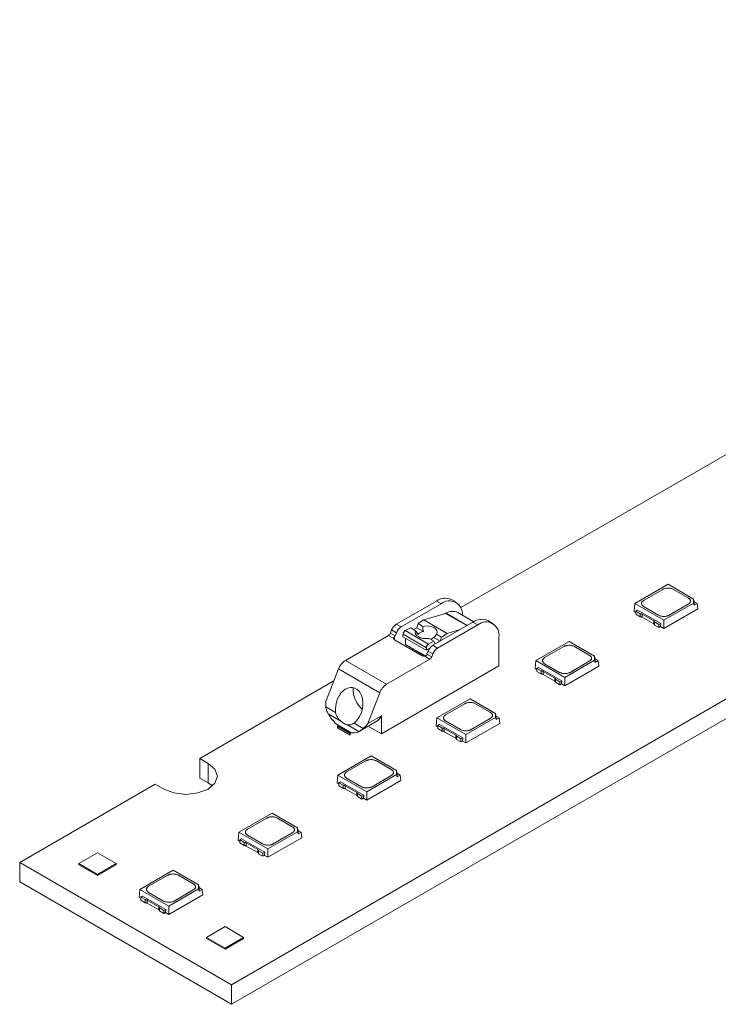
# Model space of a CAD drawing. Header units: millimetres. Extents: x -83 to 327, y 104 to 342.
# Tile 1 of 9: x -83 to -37, y 104 to 170. Entities that reach past the tile are written whole.
import ezdxf

# ---------------------------------------------------------------- set-up
doc = ezdxf.new("R2010")
doc.units = ezdxf.units.MM

msp = doc.modelspace()

# ---------------------------------------------------------------- linework, layer by layer
at = {"color": 7, "linetype": 'Continuous', "lineweight": 15}
for p, q in [((14.198, 169.515), (-53.783, 130.27)), ((-69.099, 105.1), (-15.854, 135.838)), ((-15.854, 134.532), (-69.099, 103.794)), ((-39.938, 131.827), (-42.153, 130.549)), ((-41.572, 130.753), (-40.292, 131.492)), ((-38.235, 130.844), (-39.938, 131.827)), ((-39.585, 131.492), (-38.588, 130.916)), ((-54.092, 130.627), (-54.41, 130.811)), ((-38.235, 130.58), (-38.235, 130.844)), ((-38.235, 130.844), (-38.2, 130.669)), ((-58.092, 129.163), (-55.41, 130.712)), ((-55.092, 130.528), (-57.774, 128.979)), ((-55.41, 130.712), (-55.092, 130.528)), ((-42.153, 130.549), (-42.201, 130.018)), ((-42.153, 130.549), (-40.221, 129.433)), ((-40.575, 129.769), (-41.572, 130.344)), ((-40.221, 129.433), (-38.235, 130.58)), ((-40.221, 128.875), (-37.958, 130.181)), ((-38.588, 130.508), (-39.868, 129.769)), ((-38.235, 130.58), (-38.2, 130.429)), ((-38.2, 130.429), (-38.2, 130.669)), ((-38.2, 130.669), (-37.992, 130.549)), ((-37.992, 130.549), (-38.2, 130.429)), ((-37.992, 130.549), (-37.958, 130.181)), ((-56.248, 129.454), (-54.792, 129.886)), ((-52.916, 129.333), (-53.969, 129.941)), ((-42.201, 130.018), (-42.088, 129.953)), ((-41.973, 130.101), (-42.088, 130.034)), ((-42.088, 130.034), (-41.793, 129.864)), ((-42.088, 130.034), (-42.088, 129.829)), ((-41.793, 129.659), (-42.088, 129.829)), ((-41.973, 130.101), (-40.431, 129.211)), ((-41.793, 129.659), (-41.793, 129.864)), ((-41.664, 129.83), (-40.9, 129.389)), ((-41.664, 129.625), (-41.664, 129.83)), ((-40.9, 129.184), (-41.664, 129.625)), ((-57.774, 128.979), (-58.092, 129.163)), ((-57.487, 128.736), (-57.128, 128.922)), ((-57.128, 128.922), (-56.798, 128.731)), ((-56.941, 128.814), (-56.719, 128.928)), ((-56.719, 128.928), (-56.635, 129.207)), ((-56.274, 128.671), (-56.719, 128.928)), ((-56.635, 129.207), (-56.248, 129.454)), ((-56.635, 129.207), (-56.315, 129.022)), ((-54.692, 128.555), (-56.248, 129.454)), ((-55.653, 127.755), (-52.97, 129.303)), ((-55.335, 127.571), (-52.652, 129.12)), ((-54.692, 128.555), (-53.814, 128.816)), ((-52.97, 129.303), (-52.652, 129.12)), ((-51.652, 129.219), (-51.97, 129.402)), ((-40.9, 129.184), (-40.9, 129.389)), ((-40.841, 129.11), (-40.841, 129.315)), ((-40.841, 129.315), (-40.546, 129.144)), ((-40.546, 128.939), (-40.841, 129.11)), ((-40.546, 129.144), (-40.431, 129.211)), ((-40.546, 128.939), (-40.546, 129.144)), ((-40.546, 128.939), (-40.44, 129.001)), ((-40.431, 129.211), (-40.44, 129.001)), ((-40.44, 129.001), (-40.221, 128.875)), ((-40.334, 129.063), (-40.334, 129.062)), ((-40.221, 129.433), (-40.221, 128.875)), ((-61.491, 126.752), (-58.603, 128.419)), ((-58.259, 128.221), (-58.603, 128.419)), ((-58.48, 128.572), (-58.399, 128.782)), ((-58.162, 128.388), (-58.48, 128.572)), ((-58.399, 128.782), (-58.08, 128.598)), ((-58.08, 128.598), (-58.162, 128.388)), ((-57.643, 128.328), (-57.636, 128.495)), ((-57.643, 128.328), (-56.087, 127.43)), ((-57.636, 128.495), (-56.08, 127.597)), ((-55.931, 127.838), (-57.487, 128.736)), ((-57.466, 127.815), (-57.466, 128.226)), ((-55.901, 128.214), (-55.572, 128.023)), ((-55.17, 128.033), (-55.609, 128.287)), ((-55.399, 128.493), (-55.079, 128.308)), ((-55.161, 128.038), (-55.079, 128.308)), ((-54.692, 128.555), (-55.079, 128.308)), ((-51.238, 126.384), (-51.238, 128.303)), ((-58.203, 128.119), (-56.364, 127.058)), ((-57.466, 127.815), (-56.131, 127.044)), ((-57.258, 127.668), (-57.466, 127.815)), ((-57.258, 127.668), (-56.157, 127.033)), ((-57.001, 127.425), (-57.001, 127.52)), ((-56.08, 127.597), (-56.087, 127.43)), ((-56.087, 127.43), (-55.911, 127.521)), ((-55.572, 128.023), (-55.931, 127.838)), ((-55.911, 127.521), (-55.911, 127.477)), ((-55.335, 127.571), (-55.653, 127.755)), ((-55.572, 128.023), (-55.517, 127.847)), ((-55.517, 127.847), (-55.28, 127.97)), ((-46.55, 128.01), (-48.764, 126.732)), ((-48.183, 126.936), (-46.903, 127.675)), ((-44.846, 127.027), (-46.55, 128.01)), ((-46.196, 127.675), (-45.199, 127.099)), ((-56.824, 127.323), (-56.824, 127.418)), ((-56.53, 127.248), (-56.612, 127.201)), ((-56.189, 127.026), (-55.845, 126.827)), ((-56.041, 127.163), (-55.959, 127.374)), ((-56.041, 127.163), (-55.723, 126.98)), ((-55.959, 127.374), (-55.641, 127.19)), ((-55.723, 126.98), (-55.641, 127.19)), ((-44.846, 126.763), (-44.846, 127.027)), ((-44.846, 127.027), (-44.811, 126.852)), ((-44.811, 126.612), (-44.811, 126.852)), ((-44.811, 126.852), (-44.603, 126.732)), ((-58.733, 125.16), (-61.491, 126.752)), ((-51.238, 126.384), (-59.087, 121.853)), ((-55.845, 126.827), (-58.733, 125.16)), ((-48.764, 126.732), (-48.813, 126.201)), ((-48.813, 126.201), (-48.699, 126.136)), ((-48.764, 126.732), (-46.833, 125.617)), ((-48.584, 126.284), (-48.699, 126.217)), ((-48.699, 126.217), (-48.405, 126.047)), ((-48.699, 126.217), (-48.699, 126.013)), ((-48.584, 126.284), (-47.043, 125.394)), ((-47.186, 125.952), (-48.183, 126.528)), ((-46.833, 125.617), (-44.846, 126.763)), ((-46.833, 125.058), (-44.57, 126.364)), ((-45.199, 126.691), (-46.479, 125.952)), ((-44.846, 126.763), (-44.811, 126.612)), ((-44.603, 126.732), (-44.811, 126.612)), ((-44.603, 126.732), (-44.57, 126.364)), ((-62.791, 124.012), (-61.95, 126.181)), ((-61.95, 126.181), (-59.193, 124.589)), ((-48.405, 125.842), (-48.699, 126.013)), ((-48.405, 125.842), (-48.405, 126.047)), ((-48.276, 126.014), (-47.511, 125.572)), ((-48.276, 125.809), (-48.276, 126.014)), ((-47.511, 125.367), (-48.276, 125.809)), ((-47.511, 125.367), (-47.511, 125.572)), ((-46.833, 125.617), (-46.833, 125.058)), ((-62.263, 125.375), (-71.221, 120.204)), ((-47.453, 125.293), (-47.453, 125.498)), ((-47.453, 125.498), (-47.158, 125.328)), ((-47.158, 125.123), (-47.453, 125.293)), ((-47.158, 125.328), (-47.043, 125.394)), ((-47.158, 125.123), (-47.158, 125.328)), ((-47.158, 125.123), (-47.051, 125.184)), ((-47.043, 125.394), (-47.052, 125.185)), ((-47.052, 125.185), (-46.833, 125.058)), ((-46.946, 125.246), (-46.946, 125.245)), ((-59.193, 124.589), (-59.989, 122.537)), ((-62.141, 123.279), (-62.791, 123.654)), ((-53.161, 124.194), (-55.376, 122.915)), ((-54.795, 123.119), (-53.515, 123.858)), ((-51.458, 123.21), (-53.161, 124.194)), ((-52.808, 123.858), (-51.811, 123.283)), ((-62.634, 123.175), (-61.799, 122.693)), ((-59.087, 123.057), (-59.989, 122.537)), ((-59.087, 121.853), (-59.087, 123.057)), ((-55.376, 122.915), (-55.424, 122.384)), ((-55.376, 122.915), (-53.444, 121.8)), ((-53.444, 121.8), (-51.458, 122.947)), ((-51.458, 122.947), (-51.458, 123.21)), ((-51.458, 123.21), (-51.423, 123.035)), ((-51.458, 122.947), (-51.423, 122.795)), ((-51.423, 122.795), (-51.423, 123.035)), ((-51.423, 123.035), (-51.215, 122.915)), ((-51.215, 122.915), (-51.423, 122.795)), ((-51.215, 122.915), (-51.181, 122.548)), ((-62.092, 122.486), (-61.102, 121.914)), ((-62.021, 122.363), (-61.951, 122.404)), ((-61.173, 121.873), (-62.021, 122.363)), ((-62.021, 122.241), (-62.021, 122.363)), ((-61.395, 122.461), (-60.586, 121.993)), ((-60.292, 122.212), (-60.911, 122.569)), ((-60.559, 122.008), (-59.428, 122.661)), ((-59.957, 122.355), (-59.087, 121.853)), ((-55.424, 122.384), (-55.311, 122.319)), ((-55.196, 122.467), (-55.311, 122.401)), ((-55.311, 122.401), (-55.016, 122.231)), ((-55.311, 122.401), (-55.311, 122.196)), ((-55.196, 122.467), (-53.654, 121.577)), ((-53.798, 122.136), (-54.795, 122.711)), ((-53.444, 121.241), (-51.181, 122.548)), ((-51.811, 122.874), (-53.091, 122.136)), ((-61.173, 121.751), (-62.021, 122.241)), ((-61.102, 121.914), (-61.173, 121.873)), ((-61.173, 121.873), (-61.173, 121.751)), ((-55.016, 122.026), (-55.311, 122.196)), ((-55.016, 122.026), (-55.016, 122.231)), ((-54.887, 122.197), (-54.122, 121.756)), ((-54.887, 121.992), (-54.887, 122.197)), ((-54.122, 121.551), (-54.887, 121.992)), ((-54.122, 121.551), (-54.122, 121.756)), ((-54.064, 121.476), (-54.064, 121.681)), ((-54.064, 121.681), (-53.769, 121.511)), ((-53.444, 121.8), (-53.444, 121.241)), ((-53.769, 121.306), (-54.064, 121.476)), ((-53.769, 121.511), (-53.654, 121.577)), ((-53.769, 121.306), (-53.769, 121.511)), ((-53.769, 121.306), (-53.663, 121.368)), ((-53.654, 121.577), (-53.663, 121.368)), ((-53.663, 121.368), (-53.444, 121.241)), ((-53.557, 121.429), (-53.557, 121.428)), ((-59.773, 120.377), (-61.987, 119.098)), ((-58.069, 119.394), (-59.773, 120.377)), ((-70.655, 119.877), (-71.221, 120.204)), ((-71.221, 120.204), (-71.221, 118.897)), ((-70.655, 118.571), (-70.655, 119.877)), ((-61.406, 119.303), (-60.126, 120.041)), ((-59.419, 120.041), (-58.422, 119.466)), ((-61.987, 119.098), (-62.035, 118.568)), ((-61.987, 119.098), (-60.056, 117.983)), ((-60.056, 117.983), (-58.069, 119.13)), ((-58.422, 119.058), (-59.702, 118.319)), ((-58.069, 119.13), (-58.069, 119.394)), ((-58.069, 119.394), (-58.034, 119.218)), ((-58.069, 119.13), (-58.034, 118.978)), ((-58.034, 118.978), (-58.034, 119.218)), ((-58.034, 119.218), (-57.826, 119.098)), ((-57.826, 119.098), (-58.034, 118.978)), ((-57.826, 119.098), (-57.793, 118.731)), ((-74.191, 118.489), (-83.242, 113.264)), ((-74.191, 118.489), (-73.625, 118.163)), ((-70.655, 118.571), (-71.221, 118.897)), ((-70.371, 118.367), (-70.655, 118.571)), ((-62.035, 118.568), (-61.922, 118.502)), ((-61.807, 118.651), (-61.922, 118.584)), ((-61.922, 118.584), (-61.627, 118.414)), ((-61.922, 118.584), (-61.922, 118.379)), ((-61.627, 118.209), (-61.922, 118.379)), ((-61.807, 118.651), (-60.265, 117.761)), ((-61.627, 118.209), (-61.627, 118.414)), ((-61.499, 118.38), (-60.734, 117.939)), ((-61.499, 118.175), (-61.499, 118.38)), ((-60.409, 118.319), (-61.406, 118.894)), ((-60.056, 117.425), (-57.793, 118.731)), ((-60.734, 117.734), (-61.499, 118.175)), ((-60.734, 117.734), (-60.734, 117.939)), ((-60.676, 117.659), (-60.676, 117.864)), ((-60.676, 117.864), (-60.381, 117.694)), ((-60.381, 117.489), (-60.676, 117.659)), ((-60.381, 117.694), (-60.265, 117.761)), ((-60.381, 117.489), (-60.381, 117.694)), ((-60.265, 117.761), (-60.275, 117.551)), ((-60.056, 117.983), (-60.056, 117.425)), ((-60.381, 117.489), (-60.274, 117.551)), ((-60.275, 117.551), (-60.056, 117.425)), ((-60.169, 117.613), (-60.169, 117.612)), ((-66.384, 116.56), (-68.599, 115.282)), ((-64.681, 115.577), (-66.384, 116.56)), ((-68.018, 115.486), (-66.738, 116.225)), ((-66.031, 116.225), (-65.034, 115.649)), ((-68.599, 115.282), (-68.647, 114.751)), ((-68.599, 115.282), (-66.667, 114.167)), ((-67.021, 114.502), (-68.018, 115.078)), ((-66.667, 114.167), (-64.681, 115.313)), ((-65.034, 115.241), (-66.313, 114.502)), ((-64.681, 115.313), (-64.681, 115.577)), ((-64.681, 115.577), (-64.646, 115.402)), ((-64.681, 115.313), (-64.646, 115.162)), ((-64.646, 115.162), (-64.646, 115.402)), ((-64.646, 115.402), (-64.438, 115.282)), ((-64.438, 115.282), (-64.646, 115.162)), ((-64.438, 115.282), (-64.404, 114.914)), ((-68.647, 114.751), (-68.534, 114.686)), ((-68.418, 114.834), (-68.534, 114.767)), ((-68.534, 114.767), (-68.239, 114.597)), ((-68.534, 114.767), (-68.534, 114.562)), ((-68.239, 114.392), (-68.534, 114.562)), ((-68.418, 114.834), (-66.877, 113.944)), ((-68.239, 114.392), (-68.239, 114.597)), ((-68.11, 114.564), (-67.345, 114.122)), ((-68.11, 114.359), (-68.11, 114.564)), ((-67.345, 113.917), (-68.11, 114.359)), ((-66.667, 113.608), (-64.404, 114.914)), ((-79.282, 113.183), (-78.044, 113.897)), ((-78.044, 113.897), (-76.807, 113.183)), ((-67.345, 113.917), (-67.345, 114.122)), ((-67.287, 113.843), (-67.287, 114.048)), ((-67.287, 114.048), (-66.992, 113.877)), ((-66.992, 113.673), (-67.287, 113.843)), ((-66.992, 113.877), (-66.877, 113.944)), ((-66.992, 113.673), (-66.992, 113.877)), ((-66.992, 113.673), (-66.885, 113.734)), ((-66.877, 113.944), (-66.886, 113.735)), ((-66.886, 113.735), (-66.667, 113.608)), ((-66.78, 113.796), (-66.78, 113.795)), ((-66.667, 114.167), (-66.667, 113.608)), ((-83.242, 113.264), (-69.099, 105.1)), ((-83.242, 113.264), (-83.242, 111.958)), ((-79.282, 113.101), (-79.282, 113.183)), ((-79.282, 113.183), (-78.044, 112.468)), ((-79.282, 113.101), (-78.044, 112.387)), ((-78.044, 112.468), (-76.807, 113.183)), ((-78.044, 112.387), (-76.807, 113.101)), ((-76.807, 113.183), (-76.807, 113.101)), ((-78.044, 112.387), (-78.044, 112.468)), ((-72.996, 112.743), (-75.21, 111.465)), ((-74.629, 111.669), (-73.349, 112.408)), ((-71.292, 111.76), (-72.996, 112.743)), ((-72.642, 112.408), (-71.645, 111.832)), ((-69.099, 103.794), (-83.242, 111.958)), ((-71.292, 111.496), (-71.292, 111.76)), ((-71.292, 111.76), (-71.257, 111.585)), ((-75.21, 111.465), (-75.258, 110.934)), ((-75.21, 111.465), (-73.278, 110.35)), ((-73.632, 110.685), (-74.629, 111.261)), ((-73.278, 110.35), (-71.292, 111.496)), ((-73.278, 109.791), (-71.016, 111.098)), ((-71.645, 111.424), (-72.925, 110.685)), ((-71.292, 111.496), (-71.257, 111.345)), ((-71.257, 111.345), (-71.257, 111.585)), ((-71.257, 111.585), (-71.049, 111.465)), ((-71.049, 111.465), (-71.257, 111.345)), ((-71.049, 111.465), (-71.016, 111.098)), ((-75.258, 110.934), (-75.145, 110.869)), ((-75.03, 111.017), (-75.145, 110.951)), ((-75.145, 110.951), (-74.85, 110.78)), ((-75.145, 110.951), (-75.145, 110.746)), ((-74.85, 110.575), (-75.145, 110.746)), ((-75.03, 111.017), (-73.488, 110.127)), ((-74.85, 110.575), (-74.85, 110.78)), ((-74.721, 110.747), (-73.957, 110.305)), ((-74.721, 110.542), (-74.721, 110.747)), ((-73.957, 110.1), (-74.721, 110.542)), ((-73.957, 110.1), (-73.957, 110.305)), ((-73.899, 110.026), (-73.899, 110.231)), ((-73.899, 110.231), (-73.604, 110.061)), ((-73.604, 109.856), (-73.899, 110.026)), ((-73.604, 110.061), (-73.488, 110.127)), ((-73.604, 109.856), (-73.604, 110.061)), ((-73.604, 109.856), (-73.497, 109.917)), ((-73.488, 110.127), (-73.498, 109.918)), ((-73.498, 109.918), (-73.278, 109.791)), ((-73.392, 109.979), (-73.392, 109.978)), ((-73.278, 110.35), (-73.278, 109.791)), ((-70.761, 108.264), (-69.524, 108.978)), ((-69.524, 108.978), (-68.286, 108.264)), ((-70.761, 108.264), (-69.524, 107.549)), ((-70.761, 108.182), (-70.761, 108.264)), ((-70.761, 108.182), (-69.524, 107.468)), ((-69.524, 107.549), (-68.286, 108.264)), ((-69.524, 107.468), (-68.286, 108.182)), ((-68.286, 108.264), (-68.286, 108.182)), ((-69.524, 107.549), (-69.524, 107.468)), ((-69.099, 105.1), (-69.099, 103.794))]:
    msp.add_line(p, q, dxfattribs=at)
at = {"color": 8, "linetype": 'Continuous', "lineweight": 15}
for p, q in [((-53.376, 129.069), (-54.792, 129.886)), ((-54.767, 129.896), (-53.356, 129.081)), ((-58.203, 128.313), (-58.203, 128.119))]:
    msp.add_line(p, q, dxfattribs=at)
at = {"color": 7, "linetype": 'Continuous', "lineweight": 15, "flags": 128}
for points in [[(-55.399, 128.493), (-55.362, 128.614), (-55.38, 128.734), (-55.452, 128.845), (-55.573, 128.939), (-55.733, 129.007), (-55.919, 129.045), (-56.118, 129.05), (-56.315, 129.022)], [(-56.798, 128.731), (-56.828, 128.628), (-56.806, 128.522), (-56.734, 128.422), (-56.617, 128.335), (-56.463, 128.266), (-56.284, 128.221), (-56.092, 128.203), (-55.901, 128.214)], [(-60.911, 122.569), (-60.762, 122.699), (-60.628, 122.861), (-60.514, 123.049), (-60.423, 123.258), (-60.359, 123.48), (-60.324, 123.709), (-60.318, 123.936), (-60.341, 124.155), (-60.394, 124.358), (-60.474, 124.539), (-60.579, 124.692), (-60.706, 124.812), (-60.849, 124.895), (-61.005, 124.938), (-61.169, 124.94), (-61.334, 124.901), (-61.497, 124.822), (-61.651, 124.706), (-61.791, 124.556), (-61.913, 124.377), (-62.013, 124.176), (-62.088, 123.958), (-62.135, 123.731), (-62.153, 123.502), (-62.141, 123.279)], [(-70.655, 119.877), (-70.2, 119.484), (-70.04, 119.02), (-70.2, 118.556), (-70.655, 118.163), (-71.336, 117.9), (-72.14, 117.808), (-72.944, 117.9), (-73.625, 118.163)]]:
    msp.add_lwpolyline(points, dxfattribs=at)
at = {"color": 7, "linetype": 'Continuous', "lineweight": 15}
for centre, radius, start, end in [((-54.824, 129.894), 1.006, 65.69288, 125.61758), ((-54.54, 129.861), 0.866, 354.16589, 129.61747), ((-54.835, 130.028), 0.148, 286.80483, 297.05521), ((-54.327, 129.189), 0.833, 64.54186, 121.91538), ((-52.384, 128.485), 1.006, 65.69288, 125.61758), ((-57.679, 128.517), 0.767, 122.63797, 159.77289), ((-57.36, 128.333), 0.767, 122.63797, 159.77289), ((-55.443, 128.945), 0.876, 174.99781, 198.26882), ((-52.1, 128.443), 0.873, 350.78596, 129.20329), ((-58.768, 128.678), 0.307, 302.63797, 339.77289), ((-58.169, 128.204), 0.0913, 169.60006, 248.07165), ((-58.481, 128.512), 0.343, 324.34162, 338.69936), ((-57.33, 128.473), 0.307, 120.82053, 175.71306), ((-55.51, 129.458), 1.479, 209.44162, 221.00748), ((-56.253, 128.2), 0.472, 92.59946, 142.34737), ((-55.905, 128.487), 0.356, 288.82276, 325.96981), ((-55.848, 128.74), 0.512, 297.81144, 331.22316), ((-55.774, 127.574), 0.307, 120.82053, 175.71306), ((-55.239, 127.108), 0.767, 122.63797, 159.77289), ((-54.921, 126.925), 0.767, 122.63797, 159.77289), ((-56.225, 127.326), 0.302, 242.43595, 276.76968), ((-56.36, 127.288), 0.343, 324.34162, 338.69936), ((-56.011, 127.086), 0.307, 302.63797, 339.77289), ((-60.87, 125.783), 1.151, 122.63797, 159.77289), ((-59.332, 124.761), 1.636, 174.07813, 231.17665), ((-58.112, 124.191), 1.151, 122.63797, 159.77289), ((-59.449, 123.837), 3.347, 177.00414, 183.13357), ((-59.582, 125.015), 3.563, 211.07584, 225.21565), ((-59.858, 123.376), 0.834, 301.03491, 337.56437), ((-61.084, 123.465), 1.052, 227.21748, 252.7879), ((-61.962, 124.078), 2.504, 311.82519, 322.01213), ((-60.967, 122.759), 0.855, 260.9135, 296.47283)]:
    msp.add_arc(centre, radius, start, end, dxfattribs=at)
for points, knots in [([(-40.292, 131.492), (-40.276, 131.5), (-40.245, 131.517), (-40.19, 131.537), (-40.121, 131.557), (-40.037, 131.572), (-39.94, 131.578), (-39.841, 131.572), (-39.747, 131.556), (-39.658, 131.53), (-39.609, 131.504), (-39.585, 131.492)], [0, 0, 0, 0, 0.0814713, 0.1644339, 0.2502849, 0.3731876, 0.5000528, 0.621186, 0.749823, 0.8744661, 1, 1, 1, 1]), ([(-38.588, 130.916), (-38.573, 130.907), (-38.544, 130.889), (-38.508, 130.857), (-38.474, 130.817), (-38.448, 130.769), (-38.438, 130.713), (-38.448, 130.656), (-38.477, 130.602), (-38.522, 130.55), (-38.566, 130.522), (-38.588, 130.508)], [0, 0, 0, 0, 0.081471, 0.164434, 0.250285, 0.373188, 0.500053, 0.621186, 0.749823, 0.874466, 1, 1, 1, 1]), ([(-41.572, 130.344), (-41.586, 130.354), (-41.615, 130.372), (-41.651, 130.404), (-41.685, 130.443), (-41.712, 130.492), (-41.721, 130.548), (-41.712, 130.605), (-41.683, 130.659), (-41.638, 130.71), (-41.594, 130.739), (-41.572, 130.753)], [0, 0, 0, 0, 0.081471, 0.164434, 0.250285, 0.373188, 0.500053, 0.621186, 0.749823, 0.874466, 1, 1, 1, 1]), ([(-41.793, 129.864), (-41.781, 129.863), (-41.757, 129.862), (-41.723, 129.855), (-41.691, 129.845), (-41.673, 129.835), (-41.664, 129.83)], [0, 0, 0, 0, 0.254275, 0.5, 0.745725, 1, 1, 1, 1]), ([(-41.793, 129.659), (-41.781, 129.658), (-41.757, 129.657), (-41.723, 129.65), (-41.691, 129.64), (-41.673, 129.63), (-41.664, 129.625)], [0, 0, 0, 0, 0.2542748, 0.5, 0.7457252, 1, 1, 1, 1]), ([(-39.868, 129.769), (-39.883, 129.761), (-39.915, 129.744), (-39.97, 129.723), (-40.038, 129.703), (-40.123, 129.688), (-40.22, 129.683), (-40.318, 129.688), (-40.412, 129.705), (-40.501, 129.731), (-40.55, 129.756), (-40.575, 129.769)], [0, 0, 0, 0, 0.081471, 0.164434, 0.250285, 0.373188, 0.500053, 0.621186, 0.749823, 0.874466, 1, 1, 1, 1]), ([(-40.9, 129.389), (-40.891, 129.384), (-40.875, 129.373), (-40.857, 129.355), (-40.845, 129.335), (-40.843, 129.322), (-40.841, 129.315)], [0, 0, 0, 0, 0.254275, 0.5, 0.745725, 1, 1, 1, 1]), ([(-40.9, 129.184), (-40.891, 129.179), (-40.875, 129.168), (-40.857, 129.15), (-40.845, 129.131), (-40.843, 129.117), (-40.841, 129.11)], [0, 0, 0, 0, 0.2542748, 0.5, 0.7457252, 1, 1, 1, 1]), ([(-58.203, 128.313), (-58.213, 128.299), (-58.223, 128.285), (-58.231, 128.273), (-58.24, 128.26), (-58.247, 128.248), (-58.252, 128.237), (-58.255, 128.231), (-58.257, 128.226), (-58.259, 128.221)], [0, 0, 0, 0, 0.0000512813, 0.0000512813, 0.0000512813, 0.0001027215, 0.0001027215, 0.0001027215, 0.0001298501, 0.0001298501, 0.0001298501, 0.0001298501]), ([(-46.903, 127.675), (-46.888, 127.683), (-46.856, 127.7), (-46.801, 127.721), (-46.733, 127.74), (-46.648, 127.755), (-46.551, 127.761), (-46.453, 127.756), (-46.359, 127.739), (-46.27, 127.713), (-46.221, 127.688), (-46.196, 127.675)], [0, 0, 0, 0, 0.0814713, 0.1644339, 0.2502849, 0.3731876, 0.5000528, 0.621186, 0.749823, 0.8744661, 1, 1, 1, 1]), ([(-56.189, 127.026), (-56.172, 127.028), (-56.156, 127.032), (-56.14, 127.039), (-56.125, 127.046), (-56.111, 127.056), (-56.099, 127.067), (-56.093, 127.074), (-56.087, 127.081), (-56.082, 127.088)], [0, 0, 0, 0, 0.0000512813, 0.0000512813, 0.0000512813, 0.0001027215, 0.0001027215, 0.0001027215, 0.0001298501, 0.0001298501, 0.0001298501, 0.0001298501]), ([(-48.183, 126.528), (-48.198, 126.537), (-48.227, 126.555), (-48.263, 126.587), (-48.297, 126.626), (-48.323, 126.675), (-48.333, 126.731), (-48.323, 126.788), (-48.294, 126.842), (-48.249, 126.894), (-48.205, 126.922), (-48.183, 126.936)], [0, 0, 0, 0, 0.081471, 0.164434, 0.250285, 0.373188, 0.500053, 0.621186, 0.749823, 0.874466, 1, 1, 1, 1]), ([(-45.199, 127.099), (-45.185, 127.09), (-45.156, 127.072), (-45.12, 127.04), (-45.086, 127.001), (-45.059, 126.952), (-45.05, 126.896), (-45.059, 126.839), (-45.088, 126.785), (-45.133, 126.733), (-45.177, 126.705), (-45.199, 126.691)], [0, 0, 0, 0, 0.081471, 0.164434, 0.250285, 0.373188, 0.500053, 0.621186, 0.749823, 0.874466, 1, 1, 1, 1]), ([(-48.405, 126.047), (-48.392, 126.046), (-48.368, 126.045), (-48.334, 126.038), (-48.303, 126.028), (-48.285, 126.018), (-48.276, 126.014)], [0, 0, 0, 0, 0.254275, 0.5, 0.745725, 1, 1, 1, 1]), ([(-48.405, 125.842), (-48.392, 125.842), (-48.368, 125.84), (-48.334, 125.833), (-48.303, 125.823), (-48.285, 125.813), (-48.276, 125.809)], [0, 0, 0, 0, 0.254275, 0.5, 0.745725, 1, 1, 1, 1]), ([(-47.511, 125.572), (-47.503, 125.567), (-47.486, 125.557), (-47.469, 125.538), (-47.457, 125.519), (-47.454, 125.505), (-47.453, 125.498)], [0, 0, 0, 0, 0.254275, 0.5, 0.745725, 1, 1, 1, 1]), ([(-46.479, 125.952), (-46.495, 125.944), (-46.526, 125.927), (-46.581, 125.906), (-46.65, 125.887), (-46.734, 125.872), (-46.831, 125.866), (-46.93, 125.871), (-47.024, 125.888), (-47.113, 125.914), (-47.162, 125.94), (-47.186, 125.952)], [0, 0, 0, 0, 0.081471, 0.164434, 0.250285, 0.373188, 0.500053, 0.621186, 0.749823, 0.874466, 1, 1, 1, 1]), ([(-47.511, 125.367), (-47.503, 125.362), (-47.486, 125.352), (-47.469, 125.334), (-47.457, 125.314), (-47.454, 125.3), (-47.453, 125.293)], [0, 0, 0, 0, 0.254275, 0.5, 0.745725, 1, 1, 1, 1]), ([(-62.634, 123.175), (-62.678, 123.249), (-62.715, 123.325), (-62.769, 123.485), (-62.786, 123.569), (-62.791, 123.654)], [0, 0, 0, 0, 0.5, 0.5, 1, 1, 1, 1]), ([(-53.515, 123.858), (-53.499, 123.866), (-53.468, 123.883), (-53.412, 123.904), (-53.344, 123.924), (-53.26, 123.939), (-53.163, 123.945), (-53.064, 123.939), (-52.97, 123.922), (-52.881, 123.896), (-52.832, 123.871), (-52.808, 123.858)], [0, 0, 0, 0, 0.081471, 0.164434, 0.250285, 0.373188, 0.500053, 0.621186, 0.749823, 0.874466, 1, 1, 1, 1]), ([(-61.799, 122.693), (-61.881, 122.766), (-61.957, 122.85), (-62.081, 123.049), (-62.126, 123.161), (-62.141, 123.279)], [0, 0, 0, 0, 0.5, 0.5, 1, 1, 1, 1]), ([(-54.795, 122.711), (-54.809, 122.72), (-54.838, 122.738), (-54.874, 122.77), (-54.908, 122.81), (-54.934, 122.858), (-54.944, 122.914), (-54.935, 122.971), (-54.906, 123.025), (-54.86, 123.077), (-54.817, 123.105), (-54.795, 123.119)], [0, 0, 0, 0, 0.081471, 0.164434, 0.250285, 0.373188, 0.500053, 0.621186, 0.749823, 0.874466, 1, 1, 1, 1]), ([(-51.811, 123.283), (-51.796, 123.274), (-51.767, 123.255), (-51.731, 123.223), (-51.697, 123.184), (-51.671, 123.135), (-51.661, 123.079), (-51.671, 123.022), (-51.7, 122.968), (-51.745, 122.917), (-51.789, 122.889), (-51.811, 122.874)], [0, 0, 0, 0, 0.081471, 0.164434, 0.250285, 0.373188, 0.500053, 0.621186, 0.749823, 0.874466, 1, 1, 1, 1]), ([(-60.911, 122.569), (-60.995, 122.508), (-61.074, 122.468), (-61.234, 122.433), (-61.313, 122.438), (-61.395, 122.461)], [0, 0, 0, 0, 0.5, 0.5, 1, 1, 1, 1]), ([(-60.586, 121.993), (-60.542, 122.016), (-60.497, 122.045), (-60.401, 122.118), (-60.348, 122.162), (-60.292, 122.212)], [0, 0, 0, 0, 0.5, 0.5, 1, 1, 1, 1]), ([(-55.016, 122.231), (-55.004, 122.23), (-54.98, 122.228), (-54.946, 122.221), (-54.914, 122.211), (-54.896, 122.202), (-54.887, 122.197)], [0, 0, 0, 0, 0.254275, 0.5, 0.745725, 1, 1, 1, 1]), ([(-55.016, 122.026), (-55.004, 122.025), (-54.98, 122.023), (-54.946, 122.016), (-54.914, 122.006), (-54.896, 121.997), (-54.887, 121.992)], [0, 0, 0, 0, 0.2542748, 0.5, 0.7457252, 1, 1, 1, 1]), ([(-54.122, 121.756), (-54.114, 121.75), (-54.098, 121.74), (-54.08, 121.722), (-54.068, 121.702), (-54.066, 121.688), (-54.064, 121.681)], [0, 0, 0, 0, 0.254275, 0.5, 0.745725, 1, 1, 1, 1]), ([(-53.091, 122.136), (-53.106, 122.127), (-53.138, 122.11), (-53.193, 122.09), (-53.261, 122.07), (-53.346, 122.055), (-53.443, 122.049), (-53.541, 122.055), (-53.635, 122.071), (-53.724, 122.098), (-53.773, 122.123), (-53.798, 122.136)], [0, 0, 0, 0, 0.0814713, 0.1644339, 0.2502849, 0.3731876, 0.5000528, 0.621186, 0.749823, 0.8744661, 1, 1, 1, 1]), ([(-54.122, 121.551), (-54.114, 121.545), (-54.098, 121.535), (-54.08, 121.517), (-54.068, 121.497), (-54.066, 121.483), (-54.064, 121.476)], [0, 0, 0, 0, 0.254275, 0.5, 0.745725, 1, 1, 1, 1]), ([(-60.126, 120.041), (-60.111, 120.05), (-60.079, 120.067), (-60.024, 120.087), (-59.956, 120.107), (-59.871, 120.122), (-59.774, 120.128), (-59.676, 120.122), (-59.582, 120.105), (-59.493, 120.079), (-59.444, 120.054), (-59.419, 120.041)], [0, 0, 0, 0, 0.081471, 0.164434, 0.250285, 0.373188, 0.500053, 0.621186, 0.749823, 0.874466, 1, 1, 1, 1]), ([(-61.406, 118.894), (-61.421, 118.903), (-61.45, 118.922), (-61.486, 118.953), (-61.52, 118.993), (-61.546, 119.042), (-61.556, 119.098), (-61.546, 119.155), (-61.517, 119.209), (-61.472, 119.26), (-61.428, 119.288), (-61.406, 119.303)], [0, 0, 0, 0, 0.081471, 0.164434, 0.250285, 0.373188, 0.500053, 0.621186, 0.749823, 0.874466, 1, 1, 1, 1]), ([(-58.422, 119.466), (-58.408, 119.457), (-58.378, 119.439), (-58.343, 119.407), (-58.308, 119.367), (-58.282, 119.319), (-58.272, 119.263), (-58.282, 119.206), (-58.311, 119.151), (-58.356, 119.1), (-58.4, 119.072), (-58.422, 119.058)], [0, 0, 0, 0, 0.081471, 0.164434, 0.250285, 0.373188, 0.500053, 0.621186, 0.749823, 0.874466, 1, 1, 1, 1]), ([(-61.627, 118.414), (-61.615, 118.413), (-61.591, 118.412), (-61.557, 118.405), (-61.525, 118.394), (-61.508, 118.385), (-61.499, 118.38)], [0, 0, 0, 0, 0.254275, 0.5, 0.745725, 1, 1, 1, 1]), ([(-59.702, 118.319), (-59.718, 118.31), (-59.749, 118.294), (-59.804, 118.273), (-59.873, 118.253), (-59.957, 118.238), (-60.054, 118.232), (-60.153, 118.238), (-60.247, 118.255), (-60.336, 118.281), (-60.385, 118.306), (-60.409, 118.319)], [0, 0, 0, 0, 0.081471, 0.164434, 0.250285, 0.373188, 0.500053, 0.621186, 0.749823, 0.874466, 1, 1, 1, 1]), ([(-61.627, 118.209), (-61.615, 118.208), (-61.591, 118.207), (-61.557, 118.2), (-61.525, 118.189), (-61.508, 118.18), (-61.499, 118.175)], [0, 0, 0, 0, 0.254275, 0.5, 0.745725, 1, 1, 1, 1]), ([(-60.734, 117.939), (-60.726, 117.934), (-60.709, 117.923), (-60.692, 117.905), (-60.68, 117.885), (-60.677, 117.871), (-60.676, 117.864)], [0, 0, 0, 0, 0.254275, 0.5, 0.745725, 1, 1, 1, 1]), ([(-60.734, 117.734), (-60.726, 117.729), (-60.709, 117.718), (-60.692, 117.7), (-60.68, 117.68), (-60.677, 117.667), (-60.676, 117.659)], [0, 0, 0, 0, 0.254275, 0.5, 0.745725, 1, 1, 1, 1]), ([(-66.738, 116.225), (-66.722, 116.233), (-66.69, 116.25), (-66.635, 116.271), (-66.567, 116.29), (-66.483, 116.305), (-66.386, 116.311), (-66.287, 116.306), (-66.193, 116.289), (-66.104, 116.263), (-66.055, 116.237), (-66.031, 116.225)], [0, 0, 0, 0, 0.081471, 0.164434, 0.250285, 0.373188, 0.500053, 0.621186, 0.749823, 0.874466, 1, 1, 1, 1]), ([(-68.018, 115.078), (-68.032, 115.087), (-68.061, 115.105), (-68.097, 115.137), (-68.131, 115.176), (-68.157, 115.225), (-68.167, 115.281), (-68.158, 115.338), (-68.128, 115.392), (-68.083, 115.443), (-68.04, 115.472), (-68.018, 115.486)], [0, 0, 0, 0, 0.081471, 0.164434, 0.250285, 0.373188, 0.500053, 0.621186, 0.749823, 0.874466, 1, 1, 1, 1]), ([(-65.034, 115.649), (-65.019, 115.64), (-64.99, 115.622), (-64.954, 115.59), (-64.92, 115.551), (-64.894, 115.502), (-64.884, 115.446), (-64.893, 115.389), (-64.923, 115.335), (-64.968, 115.283), (-65.012, 115.255), (-65.034, 115.241)], [0, 0, 0, 0, 0.081471, 0.164434, 0.250285, 0.373188, 0.500053, 0.621186, 0.749823, 0.874466, 1, 1, 1, 1]), ([(-68.239, 114.597), (-68.227, 114.596), (-68.203, 114.595), (-68.168, 114.588), (-68.137, 114.578), (-68.119, 114.568), (-68.11, 114.564)], [0, 0, 0, 0, 0.254275, 0.5, 0.745725, 1, 1, 1, 1]), ([(-68.239, 114.392), (-68.227, 114.391), (-68.203, 114.39), (-68.168, 114.383), (-68.137, 114.373), (-68.119, 114.363), (-68.11, 114.359)], [0, 0, 0, 0, 0.254275, 0.5, 0.745725, 1, 1, 1, 1]), ([(-66.313, 114.502), (-66.329, 114.494), (-66.361, 114.477), (-66.416, 114.456), (-66.484, 114.436), (-66.568, 114.421), (-66.665, 114.416), (-66.764, 114.421), (-66.858, 114.438), (-66.947, 114.464), (-66.996, 114.489), (-67.021, 114.502)], [0, 0, 0, 0, 0.081471, 0.164434, 0.250285, 0.373188, 0.500053, 0.621186, 0.749823, 0.874466, 1, 1, 1, 1]), ([(-67.345, 114.122), (-67.337, 114.117), (-67.321, 114.107), (-67.303, 114.088), (-67.291, 114.069), (-67.288, 114.055), (-67.287, 114.048)], [0, 0, 0, 0, 0.254275, 0.5, 0.745725, 1, 1, 1, 1]), ([(-67.345, 113.917), (-67.337, 113.912), (-67.321, 113.902), (-67.303, 113.883), (-67.291, 113.864), (-67.288, 113.85), (-67.287, 113.843)], [0, 0, 0, 0, 0.2542748, 0.5, 0.7457252, 1, 1, 1, 1]), ([(-73.349, 112.408), (-73.333, 112.416), (-73.302, 112.433), (-73.247, 112.454), (-73.179, 112.474), (-73.094, 112.489), (-72.997, 112.494), (-72.898, 112.489), (-72.805, 112.472), (-72.715, 112.446), (-72.667, 112.421), (-72.642, 112.408)], [0, 0, 0, 0, 0.081471, 0.164434, 0.250285, 0.373188, 0.500053, 0.621186, 0.749823, 0.874466, 1, 1, 1, 1]), ([(-71.645, 111.832), (-71.631, 111.823), (-71.601, 111.805), (-71.566, 111.773), (-71.531, 111.734), (-71.505, 111.685), (-71.495, 111.629), (-71.505, 111.572), (-71.534, 111.518), (-71.579, 111.467), (-71.623, 111.438), (-71.645, 111.424)], [0, 0, 0, 0, 0.081471, 0.164434, 0.250285, 0.373188, 0.500053, 0.621186, 0.749823, 0.874466, 1, 1, 1, 1]), ([(-74.629, 111.261), (-74.643, 111.27), (-74.673, 111.288), (-74.709, 111.32), (-74.743, 111.359), (-74.769, 111.408), (-74.779, 111.464), (-74.769, 111.521), (-74.74, 111.575), (-74.695, 111.627), (-74.651, 111.655), (-74.629, 111.669)], [0, 0, 0, 0, 0.081471, 0.164434, 0.250285, 0.373188, 0.500053, 0.621186, 0.749823, 0.874466, 1, 1, 1, 1]), ([(-74.85, 110.78), (-74.838, 110.78), (-74.814, 110.778), (-74.78, 110.771), (-74.748, 110.761), (-74.73, 110.752), (-74.721, 110.747)], [0, 0, 0, 0, 0.254275, 0.5, 0.745725, 1, 1, 1, 1]), ([(-74.85, 110.575), (-74.838, 110.575), (-74.814, 110.573), (-74.78, 110.566), (-74.748, 110.556), (-74.73, 110.547), (-74.721, 110.542)], [0, 0, 0, 0, 0.254275, 0.5, 0.745725, 1, 1, 1, 1]), ([(-72.925, 110.685), (-72.941, 110.677), (-72.972, 110.66), (-73.027, 110.639), (-73.095, 110.62), (-73.18, 110.605), (-73.277, 110.599), (-73.376, 110.604), (-73.469, 110.621), (-73.559, 110.647), (-73.607, 110.673), (-73.632, 110.685)], [0, 0, 0, 0, 0.081471, 0.164434, 0.250285, 0.373188, 0.500053, 0.621186, 0.749823, 0.874466, 1, 1, 1, 1]), ([(-73.957, 110.305), (-73.949, 110.3), (-73.932, 110.29), (-73.915, 110.272), (-73.903, 110.252), (-73.9, 110.238), (-73.899, 110.231)], [0, 0, 0, 0, 0.254275, 0.5, 0.745725, 1, 1, 1, 1]), ([(-73.957, 110.1), (-73.949, 110.095), (-73.932, 110.085), (-73.915, 110.067), (-73.903, 110.047), (-73.9, 110.033), (-73.899, 110.026)], [0, 0, 0, 0, 0.2542748, 0.5, 0.7457252, 1, 1, 1, 1])]:
    msp.add_open_spline(points, degree=3, knots=knots, dxfattribs=at)

doc.saveas('drawing.dxf')
